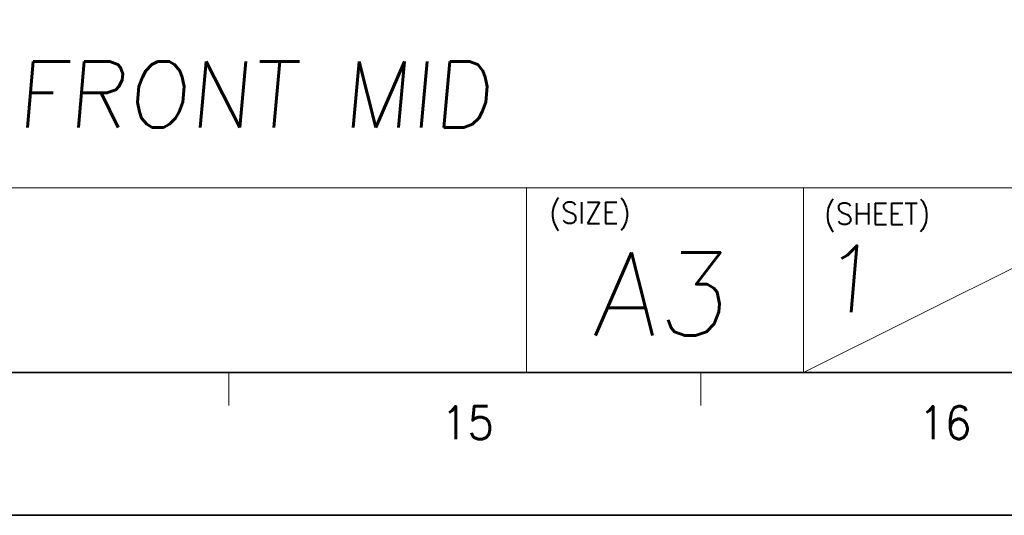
# Model space of a CAD drawing. Header units: millimetres. Extents: x 4497 to 13960, y 12291 to 16372.
# Tile 116 of 217: x 5411 to 5464, y 14567 to 14593. Entities that reach past the tile are written whole.
import ezdxf
from ezdxf.enums import TextEntityAlignment as Align

# ---------------------------------------------------------------- set-up
doc = ezdxf.new("R2010")
doc.units = ezdxf.units.MM
doc.header["$LTSCALE"] = 0.8
doc.layers.get('0').update_dxf_attribs({"linetype": 'CONTINUOUS', "lineweight": 0})
doc.layers.add('2', color=3, linetype='CONTINUOUS', lineweight=0)
doc.styles.get("Standard").update_dxf_attribs({"font": 'romans.shx', "width": 0.8, "oblique": 5, "bigfont": 'whgtxt.shx'})

msp = doc.modelspace()

# ---------------------------------------------------------------- linework, layer by layer
at = {"color": 7, "linetype": 'Continuous'}
for p, q in [((5397.369, 14584.525), (5472.828, 14584.525)), ((5438.379, 14574.683), (5438.379, 14584.525)), ((5453.143, 14574.683), (5453.143, 14584.525)), ((5453.143, 14574.683), (5472.828, 14584.525)), ((5397.369, 14574.683), (5472.828, 14574.683)), ((5397.369, 14574.683), (5472.828, 14574.683)), ((5414.571, 14574.683), (5472.828, 14574.683)), ((5422.522, 14572.924), (5422.522, 14574.683)), ((5447.675, 14572.924), (5447.675, 14574.683))]:
    msp.add_line(p, q, dxfattribs=at)
at = {"color": 7, "linetype": 'Continuous', "lineweight": 35}
msp.add_line((5070.379, 14574.683), (5472.828, 14574.683), dxfattribs=at)
msp.add_lwpolyline([(5060.724, 14864.075), (5060.724, 14567.075), (5480.724, 14567.075), (5480.724, 14864.075)], close=True, dxfattribs=at)

# ---------------------------------------------------------------- texts
at = {"color": 7, "linetype": 'Continuous', "width": 0.933333}
for s, p in [('(SIZE)', (5439.585, 14583.775)), ('(SHEET)', (5454.232, 14583.714))]:
    msp.add_text(s, height=1.1408, dxfattribs=at).set_placement(p, align=Align.TOP_LEFT)
at = {"linetype": 'Continuous', "oblique": 5}
for s, height, p in [('1', 3.545, (5454.01, 14577.896)), ('A3', 4.4313, (5441.874, 14576.651))]:
    msp.add_text(s, height=height, dxfattribs=at).set_placement(p)
at = {"color": 7, "linetype": 'Continuous', "width": 0.933333}
for s, p in [('15', (5435.239, 14572.01)), ('16', (5460.687, 14572.01))]:
    msp.add_text(s, height=1.759, dxfattribs=at).set_placement(p, align=Align.MIDDLE_CENTER)
at = {"layer": '2', "oblique": 5}
msp.add_text('FRONT MID', height=3.5234, dxfattribs=at).set_placement((5411.18, 14587.749))

doc.saveas('drawing.dxf')
